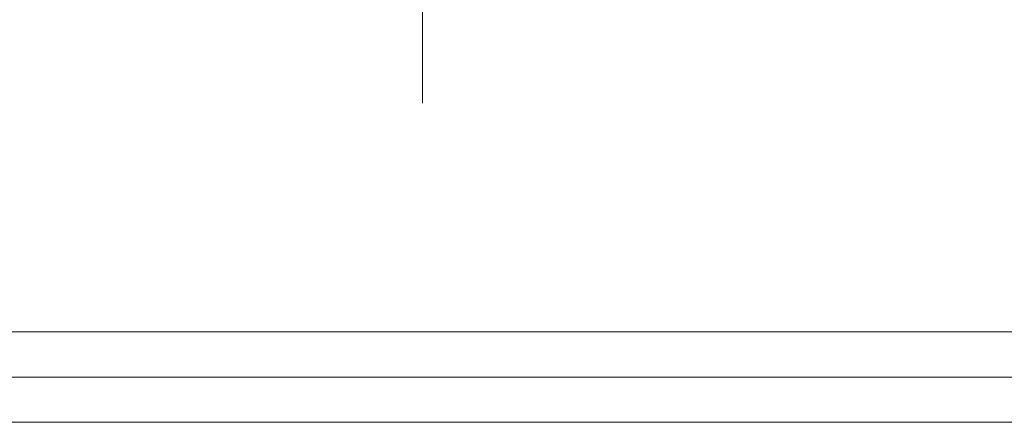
# Model space of a CAD drawing. Header units: millimetres. Extents: x -15323 to 178630, y 30684 to 65973.
# Tile 4 of 21: x -6646 to -5469, y 56174 to 56654. Entities that reach past the tile are written whole.
import ezdxf

# ---------------------------------------------------------------- set-up
doc = ezdxf.new("R2010")
doc.units = ezdxf.units.MM
doc.linetypes.add('DIVIDE', pattern=[31.75, 12.7, -6.35, 0, -6.35, 0, -6.35])
doc.layers.add('00 mar út', color=1, linetype='DIVIDE', lineweight=20)

msp = doc.modelspace()

# ---------------------------------------------------------------- linework, layer by layer
at = {"layer": '00 mar út', "linetype": 'ByBlock', "ltscale": 10}
for p, q in [((-6164.5, 56554.9), (-6164.5, 56796.9)), ((-6164.5, 56758.9), (-6164.5, 56554.9)), ((-6658.4, 56281.6), (-4494.8, 56281.6)), ((-4494.8, 56227.6), (-6658.4, 56227.6)), ((-4494.8, 56173.6), (-6658.4, 56173.6))]:
    msp.add_line(p, q, dxfattribs=at)

doc.saveas('drawing.dxf')
